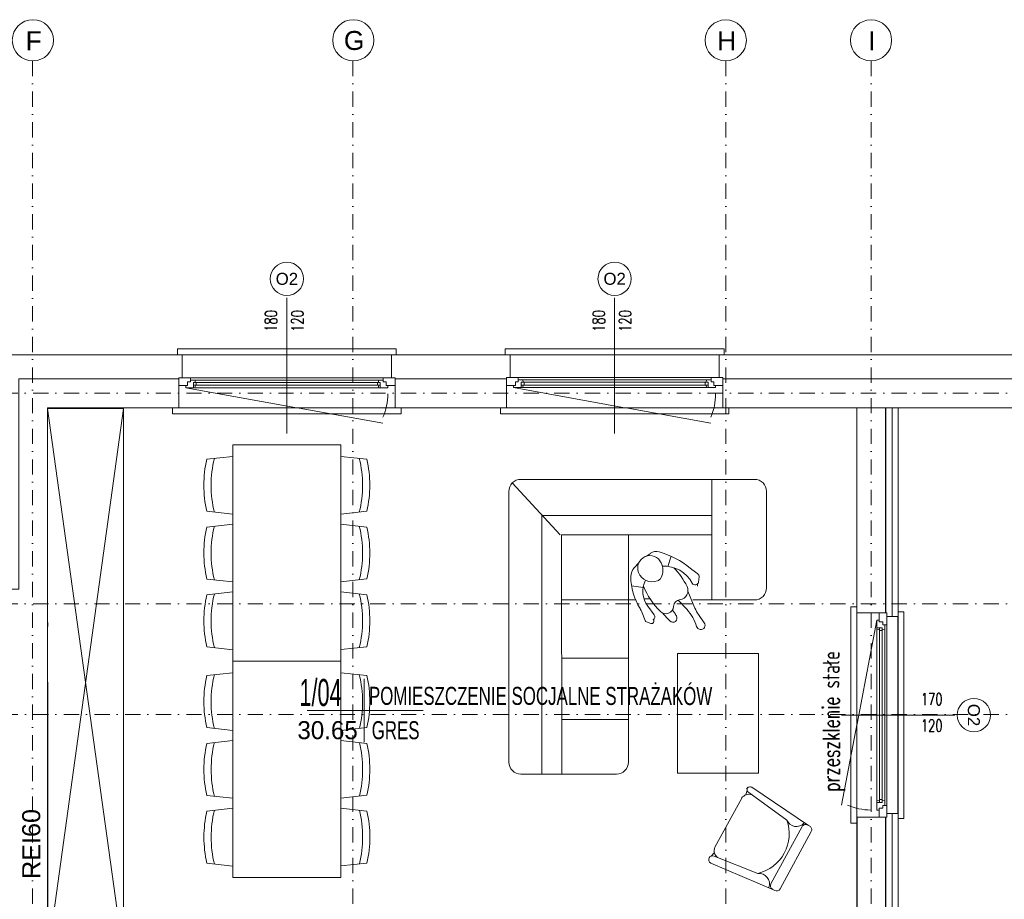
# Model space of a CAD drawing. Header units: centimetres. Extents: x -122 to 72759, y 3298 to 43172.
# Tile 14 of 243: x 36872 to 37691, y 8849 to 9581. Entities that reach past the tile are written whole.
import ezdxf
from ezdxf.enums import TextEntityAlignment as Align
from ezdxf.lldxf.tags import DXFTag

# ---------------------------------------------------------------- set-up
doc = ezdxf.new("R2010")
doc.units = ezdxf.units.CM
doc.header["$MEASUREMENT"] = 0
for name, pattern in [('0.50mmSolid', [0]), ('ACAD_ISO03W100', [30, 12, -18]), ('DASHDOT', [25.4, 12.7, -6.35, 0, -6.35])]:
    doc.linetypes.add(name, pattern=pattern)
doc.layers.get('0').update_dxf_attribs({"lineweight": 5})
for name, color, linetype, lineweight in [('0-LINIA CIENKA', 7, 'Continuous', 5), ('0-LINIA ŚREDNIA', 7, 'Continuous', 5), ('0-meble', 7, 'Continuous', 5), ('0-OSIE', 7, 'DASHDOT', 5), ('_ nowe meble', 7, 'Continuous', 5), ('_ ściany konstrukcyjne', 7, 'Continuous', 5), ('A_izol-termiczna', 7, 'ZIGZAG', 5), ('A_okna', 7, 'Continuous', 5), ('A_okna opis', 7, 'Continuous', 5), ('A_okna otwarcie', 7, 'DASH', 5), ('A_okna symbol', 7, 'Continuous', 5), ('A_parapety', 7, 'Continuous', 5), ('A_przerywane', 7, 'DASH', 5), ('A_sciany', 7, 'Continuous', 5), ('meble', 7, 'Continuous', 5), ('METKI MIESZKAŃ', 7, 'Continuous', 5), ('OCIEPLENIE', 7, 'BATTING', 5), ('wymiarowanie', 7, 'Continuous', 5), ('ZZZ_Xref', 7, 'Continuous', 5)]:
    doc.layers.add(name, color=color, linetype=linetype, lineweight=lineweight)
doc.styles.add('Arial', font='arial.ttf', dxfattribs={"height": 450})
doc.styles.add('ROMANS', font='romans.shx', dxfattribs={"width": 0.8, "height": 15})
doc.styles.get("Standard").update_dxf_attribs({"font": 'ARIAL.TTF'})
doc.styles.add('tabelka', font='swz721lc.ttf')
doc.linetypes.add('BATTING', pattern='A,0.0001,-0.1,[134,ltypeshp.shx,S=0.1,R=0,X=-0.1,Y=0],-0.2,[134,ltypeshp.shx,S=0.1,R=180,X=0.1,Y=0],-0.1', length=0.4001)
tags = doc.linetypes.add('DASH', pattern=[15, 10, -5]).pattern_tags.tags
tags[6:7] = [DXFTag(74, 4), DXFTag(75, 0), DXFTag(340, '0'), DXFTag(46, 0.0), DXFTag(50, 0.0), DXFTag(44, 0.0), DXFTag(45, 0.0)]
tags[4:5] = [DXFTag(74, 4), DXFTag(75, 0), DXFTag(340, '0'), DXFTag(46, 0.0), DXFTag(50, 0.0), DXFTag(44, 0.0), DXFTag(45, 0.0)]
doc.linetypes.add('ZIGZAG', pattern='A,0.0001,-0.2,[131,ltypeshp.shx,S=0.2,R=0,X=-0.2,Y=0],-0.4,[131,ltypeshp.shx,S=0.2,R=180,X=0.2,Y=0],-0.2', length=0.8001)

# ---------------------------------------------------------------- blocks, each defined once
blk = doc.blocks.new('*U1231')
at = {"layer": 'A_okna symbol'}
blk.add_circle((0, 82.27), 13.85, dxfattribs=at)
at = {"layer": 'A_okna opis', "style": 'ROMANS', "width": 0.7}
for tag, p in [('H', (-3.76, 47.17)), ('S', (18.23, 47.17))]:
    blk.add_attdef(tag, text='', height=10, rotation=270, dxfattribs=at).set_placement(p, align=Align.TOP_CENTER)
at = {"layer": 'A_okna symbol', "style": 'Arial'}
blk.add_attdef('SYMBOL', text='', height=10, dxfattribs=at).set_placement((0, 82.27), align=Align.MIDDLE_CENTER)
at = {"layer": 'A_okna symbol'}
blk.add_attdef('HP=', (-11.63, -44.95), '', height=10, rotation=360, dxfattribs=at)
at = {"color": 7, "lineweight": 40, "true_color": 0xffffff}
blk.add_wipeout([(87, 19), (-87, 19), (-87, 0), (-90, 0), (-90, -25), (90, -25), (90, 0), (87, 0)], dxfattribs=at)
at = {"color": 8, "linetype": 'Continuous', "lineweight": 5}
blk.add_line((0, 66.42), (0, -46.34), dxfattribs=at)
for p, q in [((-90, 0), (-80.2, 0)), ((-90, -6.5), (-90, 0)), ((-80.2, 0), (-80.2, -3.5)), ((-82.6, -6.5), (-90, -6.5)), ((-84, -8.3), (-84, -6.5)), ((-80.2, -3.5), (-82.6, -3.5)), ((-82.6, -3.5), (-82.6, -6.5)), ((-80.2, -1.9), (-76.46, -1.9)), ((-75.39, -3.89), (-77.7, -3.89)), ((-77.7, -8.3), (-77.7, -3.89)), ((-75.39, -6.3), (-77.7, -6.3)), ((-77.7, -8.3), (-77.7, -6.3)), ((-76, -3.89), (-76.46, -1.9)), ((-76, -6.3), (-76.44, -8.3)), ((-75.44, -6.3), (75.39, -6.3)), ((-75.39, -3.89), (-75.39, -6.3)), ((75.39, -3.89), (-75.39, -3.89)), ((75.39, -3.89), (77.7, -3.89)), ((75.39, -3.89), (75.39, -6.3)), ((75.39, -6.3), (77.7, -6.3)), ((76, -3.89), (76.46, -1.9)), ((76, -6.3), (76.44, -8.3)), ((80.2, -1.9), (76.46, -1.9)), ((77.7, -8.3), (77.7, -3.89)), ((77.7, -8.3), (77.7, -6.3)), ((90, 0), (80.2, 0)), ((80.2, 0), (80.2, -3.5)), ((80.2, -3.5), (82.6, -3.5)), ((82.6, -3.5), (82.6, -6.5)), ((82.6, -6.5), (90, -6.5)), ((84, -8.3), (84, -6.5)), ((90, -6.5), (90, 0)), ((-84, -8.3), (-76.44, -8.3)), ((84, -8.3), (76.44, -8.3))]:
    blk.add_line(p, q)
at = {"lineweight": 5}
for p, q in [((80.2, 0), (-80.2, 0)), ((-76.46, -1.9), (76.46, -1.9)), ((-76.44, -8.3), (76.44, -8.3))]:
    blk.add_line(p, q, dxfattribs=at)
for points in [[(-87, 0), (-87, 19)], [(87, 0), (87, 19)]]:
    blk.add_lwpolyline(points)
at = {"layer": 'A_izol-termiczna', "linetype": 'Continuous'}
for p, q in [((-86, 0), (-90, 0)), ((86, 0), (90, 0))]:
    blk.add_line(p, q, dxfattribs=at)
at = {"layer": 'A_okna otwarcie', "ltscale": 0.5}
blk.add_line((84, -8.3), (-79.87, -37.88), dxfattribs=at)
blk.add_arc((-35.23, -13.24), 48.77, 180.07083, 203.75046, dxfattribs=at)
at = {"layer": 'A_parapety'}
for points in [[(-91, 19), (-91, 24), (91, 24), (91, 19)], [(-95, -25), (-95, -30), (95, -30), (95, -25)]]:
    blk.add_lwpolyline(points, dxfattribs=at)
at = {"layer": 'A_przerywane'}
for p, q in [((87, 19), (-87, 19)), ((90, -25), (-90, -25))]:
    blk.add_line(p, q, dxfattribs=at)
at = {"layer": 'A_sciany'}
for p, q in [((-90, -25), (-90, 0)), ((90, -25), (90, 0))]:
    blk.add_line(p, q, dxfattribs=at)
blk = doc.blocks.new('*U1232')
at = {"layer": 'A_okna symbol'}
blk.add_circle((0, 82.27), 13.85, dxfattribs=at)
at = {"layer": 'A_okna opis', "style": 'ROMANS', "width": 0.7}
for tag, p in [('H', (-3.76, 47.17)), ('S', (18.23, 47.17))]:
    blk.add_attdef(tag, text='', height=10, rotation=270, dxfattribs=at).set_placement(p, align=Align.TOP_CENTER)
at = {"layer": 'A_okna symbol', "style": 'Arial'}
blk.add_attdef('SYMBOL', text='', height=10, dxfattribs=at).set_placement((0, 82.27), align=Align.MIDDLE_CENTER)
at = {"layer": 'A_okna symbol'}
blk.add_attdef('HP=', (-11.63, -44.95), '', height=10, rotation=360, dxfattribs=at)
at = {"color": 7, "lineweight": 40, "true_color": 0xffffff}
blk.add_wipeout([(87, 19), (-87, 19), (-87, 0), (-90, 0), (-90, -25), (90, -25), (90, 0), (87, 0)], dxfattribs=at)
at = {"color": 8, "linetype": 'Continuous', "lineweight": 5}
blk.add_line((0, 66.42), (0, -46.34), dxfattribs=at)
for p, q in [((-90, 0), (-80.2, 0)), ((-90, -6.5), (-90, 0)), ((-80.2, 0), (-80.2, -3.5)), ((-82.6, -6.5), (-90, -6.5)), ((-84, -8.3), (-84, -6.5)), ((-80.2, -3.5), (-82.6, -3.5)), ((-82.6, -3.5), (-82.6, -6.5)), ((-80.2, -1.9), (-76.46, -1.9)), ((-75.39, -3.89), (-77.7, -3.89)), ((-77.7, -8.3), (-77.7, -3.89)), ((-75.39, -6.3), (-77.7, -6.3)), ((-77.7, -8.3), (-77.7, -6.3)), ((-76, -3.89), (-76.46, -1.9)), ((-76, -6.3), (-76.44, -8.3)), ((-75.44, -6.3), (75.39, -6.3)), ((-75.39, -3.89), (-75.39, -6.3)), ((75.39, -3.89), (-75.39, -3.89)), ((75.39, -3.89), (77.7, -3.89)), ((75.39, -3.89), (75.39, -6.3)), ((75.39, -6.3), (77.7, -6.3)), ((76, -3.89), (76.46, -1.9)), ((76, -6.3), (76.44, -8.3)), ((80.2, -1.9), (76.46, -1.9)), ((77.7, -8.3), (77.7, -3.89)), ((77.7, -8.3), (77.7, -6.3)), ((90, 0), (80.2, 0)), ((80.2, 0), (80.2, -3.5)), ((80.2, -3.5), (82.6, -3.5)), ((82.6, -3.5), (82.6, -6.5)), ((82.6, -6.5), (90, -6.5)), ((84, -8.3), (84, -6.5)), ((90, -6.5), (90, 0)), ((-84, -8.3), (-76.44, -8.3)), ((84, -8.3), (76.44, -8.3))]:
    blk.add_line(p, q)
at = {"lineweight": 5}
for p, q in [((80.2, 0), (-80.2, 0)), ((-76.46, -1.9), (76.46, -1.9)), ((-76.44, -8.3), (76.44, -8.3))]:
    blk.add_line(p, q, dxfattribs=at)
for points in [[(-87, 0), (-87, 19)], [(87, 0), (87, 19)]]:
    blk.add_lwpolyline(points)
at = {"layer": 'A_izol-termiczna', "linetype": 'Continuous'}
for p, q in [((-86, 0), (-90, 0)), ((86, 0), (90, 0))]:
    blk.add_line(p, q, dxfattribs=at)
at = {"layer": 'A_okna otwarcie', "ltscale": 0.5}
blk.add_line((84, -8.3), (-79.87, -37.88), dxfattribs=at)
blk.add_arc((-35.23, -13.24), 48.77, 180.07083, 203.75046, dxfattribs=at)
at = {"layer": 'A_parapety'}
for points in [[(-91, 19), (-91, 24), (91, 24), (91, 19)], [(-95, -25), (-95, -30), (95, -30), (95, -25)]]:
    blk.add_lwpolyline(points, dxfattribs=at)
at = {"layer": 'A_przerywane'}
for p, q in [((87, 19), (-87, 19)), ((90, -25), (-90, -25))]:
    blk.add_line(p, q, dxfattribs=at)
at = {"layer": 'A_sciany'}
for p, q in [((-90, -25), (-90, 0)), ((90, -25), (90, 0))]:
    blk.add_line(p, q, dxfattribs=at)
blk = doc.blocks.new('*U1233')
at = {"layer": 'A_okna symbol'}
blk.add_circle((0, 72.27), 13.85, dxfattribs=at)
at = {"layer": 'A_okna opis', "style": 'ROMANS', "width": 0.7}
for tag, p in [('H', (-3.76, 37.17)), ('S', (18.23, 37.17))]:
    blk.add_attdef(tag, text='', height=10, rotation=270, dxfattribs=at).set_placement(p, align=Align.TOP_CENTER)
at = {"layer": 'A_okna symbol', "style": 'Arial'}
blk.add_attdef('SYMBOL', text='', height=10, dxfattribs=at).set_placement((0, 72.27), align=Align.MIDDLE_CENTER)
at = {"layer": 'A_okna symbol'}
blk.add_attdef('HP=', (-11.63, -44.95), '', height=10, rotation=360, dxfattribs=at)
at = {"color": 7, "lineweight": 40, "true_color": 0xffffff}
blk.add_wipeout([(82, 9), (-82, 9), (-82, 0), (-85, 0), (-85, -25), (85, -25), (85, 0), (82, 0)], dxfattribs=at)
at = {"color": 8, "linetype": 'Continuous', "lineweight": 5}
blk.add_line((0, 56.42), (0, -46.34), dxfattribs=at)
for p, q in [((-85, 0), (-75.2, 0)), ((-85, -6.5), (-85, 0)), ((-75.2, 0), (-75.2, -3.5)), ((-77.6, -6.5), (-85, -6.5)), ((-79, -8.3), (-79, -6.5)), ((-75.2, -3.5), (-77.6, -3.5)), ((-77.6, -3.5), (-77.6, -6.5)), ((-75.2, -1.9), (-71.46, -1.9)), ((-70.39, -3.89), (-72.7, -3.89)), ((-72.7, -8.3), (-72.7, -3.89)), ((-70.39, -6.3), (-72.7, -6.3)), ((-72.7, -8.3), (-72.7, -6.3)), ((-71, -3.89), (-71.46, -1.9)), ((-71, -6.3), (-71.44, -8.3)), ((-70.44, -6.3), (70.39, -6.3)), ((-70.39, -3.89), (-70.39, -6.3)), ((70.39, -3.89), (-70.39, -3.89)), ((70.39, -3.89), (72.7, -3.89)), ((70.39, -3.89), (70.39, -6.3)), ((70.39, -6.3), (72.7, -6.3)), ((71, -3.89), (71.46, -1.9)), ((71, -6.3), (71.44, -8.3)), ((75.2, -1.9), (71.46, -1.9)), ((72.7, -8.3), (72.7, -3.89)), ((72.7, -8.3), (72.7, -6.3)), ((85, 0), (75.2, 0)), ((75.2, 0), (75.2, -3.5)), ((75.2, -3.5), (77.6, -3.5)), ((77.6, -3.5), (77.6, -6.5)), ((77.6, -6.5), (85, -6.5)), ((79, -8.3), (79, -6.5)), ((85, -6.5), (85, 0)), ((-79, -8.3), (-71.44, -8.3)), ((79, -8.3), (71.44, -8.3))]:
    blk.add_line(p, q)
at = {"lineweight": 5}
for p, q in [((75.2, 0), (-75.2, 0)), ((-71.46, -1.9), (71.46, -1.9)), ((-71.44, -8.3), (71.44, -8.3))]:
    blk.add_line(p, q, dxfattribs=at)
for points in [[(-82, 0), (-82, 9)], [(82, 0), (82, 9)]]:
    blk.add_lwpolyline(points)
at = {"layer": 'A_izol-termiczna', "linetype": 'Continuous'}
for p, q in [((-81, 0), (-85, 0)), ((81, 0), (85, 0))]:
    blk.add_line(p, q, dxfattribs=at)
at = {"layer": 'A_okna otwarcie', "ltscale": 0.5}
blk.add_line((79, -8.3), (-74.87, -37.88), dxfattribs=at)
blk.add_arc((-30.23, -13.24), 48.77, 180.07083, 203.75046, dxfattribs=at)
at = {"layer": 'A_parapety'}
for points in [[(-86, 9), (-86, 14), (86, 14), (86, 9)], [(-90, -25), (-90, -30), (90, -30), (90, -25)]]:
    blk.add_lwpolyline(points, dxfattribs=at)
at = {"layer": 'A_przerywane'}
for p, q in [((82, 9), (-82, 9)), ((85, -25), (-85, -25))]:
    blk.add_line(p, q, dxfattribs=at)
at = {"layer": 'A_sciany'}
for p, q in [((-85, -25), (-85, 0)), ((85, -25), (85, 0))]:
    blk.add_line(p, q, dxfattribs=at)
blk = doc.blocks.new('G$CA1DC9C89')
at = {"layer": '0-LINIA CIENKA', "lineweight": 5}
for points in [[(2922.01, -2487.71), (2922.01, -1357.7), (2945.93, -1357.7), (2945.93, -2487.71)], [(4056.09, -1357.64), (2946.09, -1357.64), (2946.09, -2487.63), (4056.09, -2487.63)]]:
    blk.add_lwpolyline(points, close=True, dxfattribs=at)
at = {"layer": '0-LINIA ŚREDNIA', "lineweight": 5}
blk.add_lwpolyline([(1439.32, -1488.75), (2204.93, -1488.74), (2204.93, -1313.67), (4100.09, -1313.67), (4100.09, -2531.73), (2845.27, -2531.74), (2845.27, -2648.7), (2845.27, -2648.7), (2845.27, -2720.74), (2471.1, -2720.74), (2471.1, -2531.74), (1439.21, -2531.73), (1439.52, -2511.72), (2491.1, -2511.74), (2491.1, -2700.74), (2825.27, -2700.74), (2825.27, -2668.7), (2825.27, -2668.7), (2825.27, -2511.74), (4080.09, -2511.73), (4080.09, -1333.67), (2224.93, -1333.67), (2224.93, -1508.74), (1439.32, -1508.75)], close=True, dxfattribs=at)
blk.add_lwpolyline([(1439.52, -2511.72), (1453.37, -2511.73), (2491.1, -2511.74), (2491.1, -2700.74), (2825.27, -2700.74), (2825.27, -2668.7), (2825.27, -2668.7), (2825.27, -2511.74), (4080.09, -2511.73), (4080.09, -1333.67), (2224.93, -1333.67), (2224.93, -1508.74), (1439.32, -1508.75)], dxfattribs=at)
at = {"layer": '0-meble', "lineweight": 5}
for p, q in [((2746.91, -1481.2), (2750.33, -1478.84)), ((2764.74, -1489.67), (2767.58, -1481.24)), ((2740.57, -1486.83), (2736.85, -1490.83)), ((2784.83, -1492.36), (2789.58, -1495.85)), ((2790.22, -1502.74), (2790.73, -1498.49)), ((2744.22, -1507.39), (2734.57, -1505.81)), ((2781.52, -1510.28), (2787.32, -1524.34)), ((2753.4, -1530.13), (2748.03, -1522.8)), ((2773.32, -1517.75), (2780.73, -1525.69)), ((2745.79, -1534.64), (2743.51, -1528.47)), ((2751.5, -1526.75), (2751.5, -1526.75)), ((2751.5, -1526.75), (2751.5, -1526.75)), ((2768.58, -1526.1), (2771.05, -1529.5)), ((2795.09, -1536.56), (2790.36, -1529.86)), ((2746.33, -1534.88), (2746.33, -1534.88)), ((2747.12, -1535.92), (2750.67, -1537.11))]:
    blk.add_line(p, q, dxfattribs=at)
at = {"layer": '0-meble', "lineweight": 5, "ltscale": 15}
blk.add_line((2789.49, -1506.09), (2789.48, -1504.29), dxfattribs=at)
blk.add_lwpolyline([(2744.99, -1516.82), (2750.09, -1516.8)], dxfattribs=at)
at = {"layer": '0-meble', "lineweight": 5}
for centre, radius, start, end in [((2749.95, -1491), 10.26, 24.69046, 201.70826), ((2755.21, -1485.89), 8.58, 74.86632, 124.669), ((2739.84, -1542.74), 67.46, 49.63889, 74.86632), ((2746.2, -1492.72), 14.38, 333.81486, 24.69046), ((2761.61, -1516.09), 26.6, 27.81346, 92.98954), ((2744.66, -1498.11), 10.67, 137.03526, 179.84486), ((2783.56, -1498.21), 49.57, 179.84486, 212.21386), ((2751.83, -1490.25), 12.29, 201.70826, 290.44506), ((2720.37, -1536.86), 67.58, 26.72926, 42.99069), ((2798.75, -1473.42), 23.5, 229.63886, 233.69986), ((2787.89, -1498.15), 2.85, 353.15766, 53.69989), ((2764.89, -1510.45), 20.9, 153.58926, 216.21036), ((2803.36, -1481.9), 63.69, 202.33506, 225.43126), ((2754.23, -1496.67), 5.43, 290.44506, 333.81486), ((2774, -1509.85), 7.53, 277.23546, 26.72926), ((2787.53, -1502.41), 2.71, 207.81346, 353.15765), ((2763.16, -1522.71), 6.4, 225.43126, 356.57566), ((2775.73, -1523.46), 6.2, 97.23551, 176.57566), ((2724.18, -1535.62), 20.61, 20.29756, 32.21381), ((2751.24, -1531.72), 2.68, 302.04866, 36.21038), ((2861.58, -1442.85), 132.48, 220.31446, 224.11346), ((2768.95, -1532.64), 3.47, 224.11346, 29.50443), ((2758.77, -1538.41), 15.17, 29.50443, 35.94651), ((2755.03, -1549.68), 35.15, 16.56806, 43.03401), ((2813.49, -1513.53), 28.31, 202.43966, 215.21336), ((2747.8, -1533.9), 2.14, 200.29755, 251.57516), ((2751.28, -1535.3), 1.91, 251.57516, 43.2873), ((2792.16, -1538.63), 3.59, 196.56806, 35.21338)]:
    blk.add_arc(centre, radius, start, end, dxfattribs=at)
at = {"layer": '0-OSIE', "linetype": '0.50mmSolid', "lineweight": 5, "ltscale": 40}
for centre in [(2236.66, -1051.98), (2503.15, -1051.96), (2812.92, -1052), (2933.78, -1052)]:
    blk.add_circle(centre, 17.14, dxfattribs=at)
at = {"layer": '_ ściany konstrukcyjne', "lineweight": 5}
for points in [[(1439.52, -2511.72), (1453.37, -2511.73), (2491.1, -2511.74), (2491.1, -2700.74), (2825.27, -2700.74), (2825.27, -2668.7), (2825.27, -2668.7), (2825.27, -2511.74), (4080.09, -2511.73), (4080.09, -1333.67), (2224.93, -1333.67), (2224.93, -1508.74), (1439.33, -1508.75)], [(2503.01, -2487.72), (2515.1, -2487.71), (2515.1, -2676.74), (2801.27, -2676.74), (2801.27, -2487.74), (4056.09, -2487.73), (4056.09, -1357.67), (2248.93, -1357.67), (2248.93, -1532.74), (2248.67, -1532.74)], [(2248.85, -1357.67), (2248.98, -2049.64), (2502.99, -2049.59)], [(2817.98, -1882.55), (2818.09, -1825.64), (2922.11, -1825.63), (2922.01, -1357.7), (2248.85, -1357.82), (2248.94, -1825.75), (2502.98, -1825.69)], [(2249.01, -2487.76), (2515.1, -2487.74), (2515.1, -2676.74), (2801.27, -2676.74), (2801.27, -2487.74), (4056.09, -2487.73), (4056.09, -1357.67), (2248.93, -1357.67), (2248.93, -1532.75), (2248.97, -1539.65)], [(2248.93, -1357.67), (2249.06, -2037.64), (2502.99, -2037.59), (2502.98, -1825.69)], [(2627.63, -1813.66), (2670.09, -1813.65), (2670.09, -1813.65), (2922.1, -1813.63), (2922.01, -1357.7), (2248.93, -1357.82), (2249.02, -1813.75), (2539.63, -1813.68)], [(2249.01, -2103.78), (2248.93, -1358.3)], [(2922.08, -1357.64), (2921.94, -2487.71)], [(2945.94, -2487.71), (2946.08, -1357.64)], [(2503.01, -2487.72), (2249.01, -2487.76), (2248.88, -1491.49)]]:
    blk.add_lwpolyline(points, dxfattribs=at)
at = {"layer": 'meble', "lineweight": 5}
for p, q in [((2402.87, -1388.6), (2492.87, -1388.58)), ((2402.9, -1568.6), (2402.87, -1388.6)), ((2492.87, -1388.58), (2492.9, -1568.58)), ((2381.27, -1400.6), (2402.87, -1398.2)), ((2514.47, -1400.58), (2492.87, -1398.18)), ((2381.28, -1443.8), (2402.88, -1446.2)), ((2514.48, -1443.78), (2492.88, -1446.18)), ((2381.28, -1457), (2402.88, -1454.6)), ((2514.48, -1456.98), (2492.88, -1454.58)), ((2381.29, -1500.2), (2402.89, -1502.6)), ((2514.49, -1500.18), (2492.89, -1502.58)), ((2381.29, -1513.4), (2402.89, -1511)), ((2514.49, -1513.38), (2492.89, -1510.98)), ((2381.3, -1556.6), (2402.9, -1559)), ((2514.5, -1556.58), (2492.9, -1558.98)), ((2492.9, -1568.58), (2402.9, -1568.6)), ((2402.9, -1568.6), (2492.9, -1568.58)), ((2402.93, -1748.6), (2402.9, -1568.6)), ((2492.9, -1568.58), (2492.93, -1748.58)), ((2381.3, -1580.6), (2402.9, -1578.2)), ((2514.5, -1580.58), (2492.9, -1578.18)), ((2381.31, -1623.8), (2402.91, -1626.2)), ((2514.51, -1623.78), (2492.91, -1626.18)), ((2381.31, -1637), (2402.91, -1634.6)), ((2514.51, -1636.98), (2492.91, -1634.58)), ((2830.68, -1675.94), (2829.68, -1679.78)), ((2830.99, -1673.63), (2830.33, -1674.83)), ((2832, -1677.87), (2863.81, -1700.73)), ((2881.82, -1705.36), (2834.75, -1673.53)), ((2381.32, -1680.2), (2402.92, -1682.6)), ((2514.52, -1680.18), (2492.92, -1682.58)), ((2826.17, -1682.47), (2803.88, -1723.38)), ((2381.32, -1693.4), (2402.92, -1691)), ((2514.52, -1693.38), (2492.92, -1690.98)), ((2876.43, -1706.14), (2850.42, -1753.9)), ((2858.06, -1758.06), (2884.07, -1710.31)), ((2882.77, -1705.88), (2880.86, -1704.84)), ((2800.84, -1730.71), (2803.53, -1727.79)), ((2799.06, -1732.22), (2799.11, -1732.14)), ((2803.18, -1730.77), (2839.63, -1745.11)), ((2381.33, -1736.6), (2402.93, -1739)), ((2514.53, -1736.58), (2492.93, -1738.98)), ((2852.68, -1758.84), (2800.41, -1736.56)), ((2492.93, -1748.58), (2402.93, -1748.6)), ((2851.72, -1758.32), (2853.63, -1759.36))]:
    blk.add_line(p, q, dxfattribs=at)
for points in [[(2311.96, -1358.27), (2311.98, -1813.75), (2248.96, -1358.37), (2311.96, -1358.27), (2249.02, -1813.75)], [(2675.21, -1463.56), (2635.42, -1420.23)], [(2801.44, -1417.27), (2801.45, -1463.54), (2676.44, -1463.56), (2676.48, -1662.48)], [(2659.71, -1447.32), (2801.45, -1447.29)], [(2660, -1662.48), (2659.96, -1447.05)], [(2732.01, -1517.64), (2732, -1463.55)], [(2801.45, -1463.54), (2801.46, -1517.63)], [(2732.01, -1517.64), (2676.45, -1517.65)], [(2732.02, -1565.98), (2676.46, -1565.99)], [(2732.03, -1616.96), (2676.47, -1616.97)]]:
    blk.add_lwpolyline(points, dxfattribs=at)
blk.add_lwpolyline([(2737.95, -1517.64), (2732.01, -1517.64), (2732.04, -1652.47, -0.414214), (2722.04, -1662.47), (2642.53, -1662.49, -0.414214), (2632.53, -1652.49), (2632.49, -1427.3, -0.414214), (2642.49, -1417.3), (2836.84, -1417.27, -0.414214), (2846.85, -1427.27), (2846.86, -1507.62, -0.414214), (2836.86, -1517.62), (2785.48, -1517.63)], format="xyb", dxfattribs=at)
at = {"layer": 'meble', "linetype": 'ACAD_ISO03W100', "lineweight": 5}
blk.add_lwpolyline([(2946.22, -2486.5), (2946.01, -1522.5)], dxfattribs=at)
at = {"layer": 'meble', "lineweight": 5}
blk.add_lwpolyline([(2772.72, -1562.06), (2840.27, -1562.05), (2840.28, -1661.79), (2772.73, -1661.8)], close=True, dxfattribs=at)
for centre, radius, start, end in [((2477.27, -1422.18), 92.4, 166.04257, 193.97867), ((2418.47, -1422.19), 92.4, 346.04257, 13.97867), ((2477.27, -1422.18), 98.4, 167.33024, 192.691), ((2418.47, -1422.19), 98.4, 347.33024, 12.691), ((2477.28, -1478.58), 98.4, 167.33024, 192.691), ((2477.28, -1478.58), 92.4, 166.04257, 193.97867), ((2418.48, -1478.59), 92.4, 346.04257, 13.97867), ((2418.48, -1478.59), 98.4, 347.33024, 12.691), ((2477.29, -1534.98), 98.4, 167.33024, 192.691), ((2477.29, -1534.98), 92.4, 166.04257, 193.97867), ((2418.49, -1534.99), 92.4, 346.04257, 13.97867), ((2418.49, -1534.99), 98.4, 347.33024, 12.691), ((2477.31, -1602.18), 92.4, 166.04257, 193.97867), ((2418.51, -1602.19), 92.4, 346.04257, 13.97867), ((2477.31, -1602.18), 98.4, 167.33024, 192.691), ((2418.51, -1602.19), 98.4, 347.33024, 12.691), ((2477.32, -1658.58), 98.4, 167.33024, 192.691), ((2477.32, -1658.58), 92.4, 166.04257, 193.97867), ((2418.52, -1658.59), 92.4, 346.04257, 13.97867), ((2418.52, -1658.59), 98.4, 347.33024, 12.691), ((2833.19, -1676.39), 3.26, 61.41774, 151.41774), ((2833.85, -1675.19), 3.26, 151.41774, 235.36565), ((2832.18, -1686.7), 7.35, 70.55024, 144.92044), ((2477.33, -1714.98), 98.4, 167.33024, 192.691), ((2477.33, -1714.98), 92.4, 166.04257, 193.97867), ((2418.53, -1714.99), 92.4, 346.04257, 13.97867), ((2418.53, -1714.99), 98.4, 347.33024, 12.691), ((2831.75, -1712.04), 34, 283.40556, 19.42992), ((2871.68, -1697.69), 8.43, 201.11688, 318.49616), ((2879.3, -1707.71), 3.26, 61.41774, 151.41774), ((2881.21, -1708.75), 3.26, 331.41774, 61.41774), ((2810.69, -1726.14), 7.35, 157.91354, 232.28948), ((2801.97, -1733.7), 3.26, 151.41774, 241.41774), ((2801.92, -1733.79), 3.26, 67.46985, 151.41774), ((2840.49, -1753.91), 8.84, 341.16756, 95.55021), ((2853.28, -1755.46), 3.26, 151.41774, 241.41774), ((2855.19, -1756.5), 3.26, 241.41774, 331.41774)]:
    blk.add_arc(centre, radius, start, end, dxfattribs=at)
at = {"layer": 'METKI MIESZKAŃ', "lineweight": 5}
blk.add_line((2512.14, -1583.14), (2512.11, -1635.93), dxfattribs=at)
blk.add_lwpolyline([(2464.78, -1609.51), (2561.39, -1609.56)], dxfattribs=at)
at = {"layer": 'OCIEPLENIE', "lineweight": 5, "ltscale": 10}
blk.add_lwpolyline([(2951.22, -2177.28), (2951.22, -1357.64)], dxfattribs=at)
at = {"layer": 'wymiarowanie', "lineweight": 5, "ltscale": 0.5}
blk.add_lwpolyline([(2922.01, -1357.7), (2946, -1357.7), (2946.22, -2486.5), (2922.22, -2486.5)], close=True, dxfattribs=at)
blk.add_lwpolyline([(2956.22, -2177.28), (2956.22, -1357.64)], dxfattribs=at)
at = {"layer": '0-OSIE', "lineweight": 5, "ltscale": 40, "char_height": 15.75, "attachment_point": 7, "rotation": 0}
for s, insert in [('\\pxqc;F', (2218.21, -1060.24)), ('\\pxqc;G', (2484.7, -1060.22)), ('\\pxqc;H', (2794.47, -1060.26)), ('\\pxqc;I', (2915.33, -1060.26))]:
    blk.add_mtext_dynamic_manual_height_columns(s, width=38.3331, gutter_width=12.5, heights=[17.57], dxfattribs=dict(at, insert=insert))
at = {"layer": 'METKI MIESZKAŃ', "lineweight": 5, "ltscale": 0.5, "style": 'tabelka'}
for s, height, width, p in [('1/04', 22.5, 0.6, (2458.35, -1605.89)), ('POMIESZCZENIE SOCJALNE STRAŻAKÓW', 15, 0.7, (2516.17, -1604.89)), ('GRES', 15, 0.7, (2518.45, -1633.49))]:
    blk.add_text(s, height=height, rotation=359.97073, dxfattribs=dict(at, width=width)).set_placement(p)
blk.add_text('30.65', height=15, rotation=359.97073, dxfattribs=at).set_placement((2506.86, -1633.48), align=Align.RIGHT)
at = {"layer": 'A_okna', "lineweight": 5}
ref = blk.add_blockref('*U1231', (2720.53, -1332.67), dxfattribs=dict(at, xscale=-1, rotation=359.9999999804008))
ref.add_attrib('SYMBOL', 'O2', dxfattribs={"layer": 'A_okna symbol', "height": 9.996, "style": 'Arial'}).set_placement((2720.53, -1250.4), align=Align.MIDDLE_CENTER)
ref.add_attrib('S', '180', dxfattribs={"layer": 'A_okna opis', "height": 10, "rotation": 90, "style": 'ROMANS', "width": 0.7}).set_placement((2702.3, -1285.49), align=Align.TOP_CENTER)
ref.add_attrib('H', '120', dxfattribs={"layer": 'A_okna opis', "height": 10, "rotation": 90, "style": 'ROMANS', "width": 0.7}).set_placement((2724.29, -1285.49), align=Align.TOP_CENTER)
ref = blk.add_blockref('*U1232', (2447.92, -1332.72), dxfattribs=dict(at, xscale=-1, rotation=359.9999999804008))
ref.add_attrib('SYMBOL', 'O2', dxfattribs={"layer": 'A_okna symbol', "height": 9.996, "style": 'Arial'}).set_placement((2447.92, -1250.45), align=Align.MIDDLE_CENTER)
ref.add_attrib('S', '180', dxfattribs={"layer": 'A_okna opis', "height": 10, "rotation": 90, "style": 'ROMANS', "width": 0.7}).set_placement((2429.69, -1285.54), align=Align.TOP_CENTER)
ref.add_attrib('H', '120', dxfattribs={"layer": 'A_okna opis', "height": 10, "rotation": 90, "style": 'ROMANS', "width": 0.7}).set_placement((2451.68, -1285.54), align=Align.TOP_CENTER)
ref = blk.add_blockref('*U1233', (2947.02, -1613.4), dxfattribs=dict(at, xscale=-1, rotation=269.9999999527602))
ref.add_attrib('SYMBOL', 'O2', dxfattribs={"layer": 'A_okna symbol', "height": 9.996, "rotation": 270, "style": 'Arial'}).set_placement((3019.29, -1613.4), align=Align.MIDDLE_CENTER)
ref.add_attrib('S', '170', dxfattribs={"layer": 'A_okna opis', "height": 10, "style": 'ROMANS', "width": 0.7}).set_placement((2984.19, -1595.17), align=Align.TOP_CENTER)
ref.add_attrib('H', '120', dxfattribs={"layer": 'A_okna opis', "height": 10, "style": 'ROMANS', "width": 0.7}).set_placement((2984.19, -1617.17), align=Align.TOP_CENTER)
at = {"layer": '_ nowe meble', "lineweight": 5, "insert": (2235.37, -1720.69), "char_height": 15, "attachment_point": 5, "rotation": 89.99908, "bg_fill": 3, "box_fill_scale": 1.1, "bg_fill_color": 256, "bg_fill_true_color": 13158600, "bg_fill_transparency": 0}
blk.add_mtext('\\A1;REI60', dxfattribs=at)
at = {"layer": '0-OSIE', "lineweight": 5}
for points in [[(2236.27, -1069.15), (2236.27, -3307.22)], [(2502.76, -1069.14), (2502.76, -3307.2)], [(2812.92, -1069.14), (2812.92, -1882.55)], [(2933.78, -1069.14), (2933.78, -3307.2)], [(-236.67, -1345.67), (4271.81, -1345.67)], [(-236.68, -1520.75), (4271.79, -1520.75)]]:
    blk.add_lwpolyline(points, dxfattribs=at)
at = {"layer": 'wymiarowanie', "lineweight": 5, "insert": (2902.91, -1618.76), "char_height": 14, "attachment_point": 5, "rotation": 90.0097, "bg_fill": 3, "box_fill_scale": 1.1, "bg_fill_color": 256, "bg_fill_true_color": 13158600, "bg_fill_transparency": 0}
blk.add_mtext('\\A1;{\\W0.7;\\Fromans.shx|c226;przeszklenie stałe}', dxfattribs=at)
at = {"layer": '0-OSIE', "lineweight": 5}
blk.add_lwpolyline([(-236.66, -1612.88), (4271.81, -1612.88)], dxfattribs=at)

msp = doc.modelspace()

# ---------------------------------------------------------------- block references
at = {"layer": 'ZZZ_Xref'}
msp.add_blockref('G$CA1DC9C89', (34646.15529, 10615.38849), dxfattribs=at)

doc.saveas('drawing.dxf')
